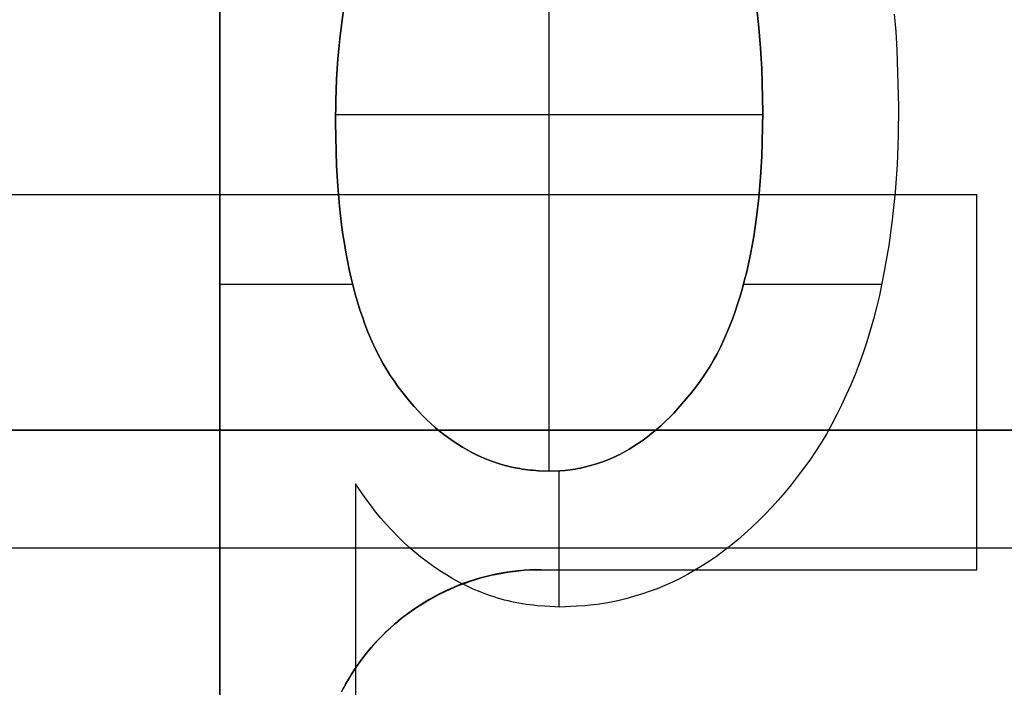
# Model space of a CAD drawing. Header units: millimetres. Extents: x -88 to 88, y -12 to 103.
# Tile 40 of 256: x -62.67 to -60.99, y 9.33 to 10.47. Entities that reach past the tile are written whole.
import ezdxf

# ---------------------------------------------------------------- set-up
doc = ezdxf.new("R2010")
doc.units = ezdxf.units.MM
doc.layers.add('Default', color=7, linetype='Continuous', true_color=0x000000)
doc.layers.add('TOP', color=7, linetype='Continuous', true_color=0xc80000)

msp = doc.modelspace()

# ---------------------------------------------------------------- linework, layer by layer
at = {"layer": 'Default', "color": 254, "true_color": 0xcad1ee, "extrusion": (1, 0, 0)}
for points in [[(11.6783, 0.2116), (5.1033, -2.9631)], [(5.1033, -2.9631), (11.6783, 0.2116)], [(5.1033, -2.9631), (11.6783, 0.2116)], [(11.6783, 0.2116), (5.1033, -2.9631)], [(5.1033, -2.9631), (11.6783, 0.2116)], [(5.1033, -2.9631), (11.6783, 0.2116)], [(4.7957, -2.7229), (11.5261, 0.5268)], [(4.7957, -2.7229), (11.5261, 0.5268)], [(11.5261, 0.5268), (4.7957, -2.7229)], [(4.7957, -2.7229), (11.5261, 0.5268)], [(4.7957, -2.7229), (11.5261, 0.5268)], [(11.5261, 0.5268), (4.7957, -2.7229)], [(10.459, 8.2572), (10.459, 8.308)], [(10.4527, 8.2572), (10.4527, 8.308)], [(10.4404, 8.2572), (10.4404, 8.308)], [(10.3898, 8.2572), (10.3898, 8.308)], [(10.3712, 8.2572), (10.3712, 8.308)], [(10.325, 8.2572), (10.325, 8.308)], [(10.3151, 8.308), (10.3151, 8.2572)], [(10.2974, 8.2572), (10.2974, 8.308)], [(10.2395, 8.2572), (10.2395, 8.308)], [(10.2237, 8.2572), (10.2237, 8.308)], [(10.2255, 8.2572), (10.2255, 8.308)], [(10.1689, 8.2572), (10.1689, 8.308)], [(10.1549, 8.2572), (10.1549, 8.308)], [(10.1318, 8.2572), (10.1318, 8.308)], [(10.1033, 8.2572), (10.1033, 8.308)], [(10.0911, 8.2572), (10.0911, 8.308)], [(10.0322, 8.2572), (10.0322, 8.308)], [(10.0431, 8.2572), (10.0431, 8.308)], [(10.044, 8.2572), (10.044, 8.308)], [(10.0073, 8.2572), (10.0073, 8.308)], [(9.9879, 8.2572), (9.9879, 8.308)], [(9.9784, 8.2572), (9.9784, 8.308)], [(9.9621, 8.2572), (9.9621, 8.308)], [(9.9376, 8.2572), (9.9376, 8.308)], [(9.9299, 8.2572), (9.9299, 8.308)], [(9.886, 8.2572), (9.886, 8.308)], [(9.8924, 8.2572), (9.8924, 8.308)], [(9.886, 8.2572), (9.886, 8.308)], [(9.8476, 8.2572), (9.8476, 8.308)], [(9.8525, 8.2572), (9.8525, 8.308)], [(9.8136, 8.2572), (9.8136, 8.308)], [(9.8177, 8.2572), (9.8177, 8.308)], [(9.8159, 8.2572), (9.8159, 8.308)], [(9.7842, 8.2572), (9.7842, 8.308)], [(9.7874, 8.2572), (9.7874, 8.308)], [(9.7598, 8.2572), (9.7598, 8.308)], [(9.7616, 8.2572), (9.7616, 8.308)], [(9.7516, 8.2572), (9.7516, 8.308)], [(9.7394, 8.2572), (9.7394, 8.308)], [(9.7408, 8.2572), (9.7408, 8.308)], [(9.7236, 8.2572), (9.7236, 8.308)], [(9.7122, 8.2572), (9.7122, 8.308)], [(9.7127, 8.2572), (9.7127, 8.308)], [(9.724, 8.2572), (9.724, 8.308)], [(9.7055, 8.2572), (9.7055, 8.308)], [(9.7032, 8.308), (9.7032, 8.2572)], [(9.7055, 8.2572), (9.7055, 8.308)], [(9.6815, 8.2572), (9.6815, 8.308)], [(9.6932, 8.2572), (9.6932, 8.308)], [(9.6339, 8.2572), (9.6339, 8.308)], [(9.6412, 8.2572), (9.6412, 8.308)], [(9.5964, 8.2572), (9.5964, 8.308)], [(9.5923, 8.2572), (9.5923, 8.308)], [(9.5566, 8.2572), (9.5566, 8.308)], [(9.5579, 8.2572), (9.5579, 8.308)], [(9.5271, 8.2572), (9.5271, 8.308)], [(9.5262, 8.2572), (9.5262, 8.308)], [(9.5022, 8.2572), (9.5022, 8.308)], [(9.5027, 8.2572), (9.5027, 8.308)], [(9.485, 8.2572), (9.485, 8.308)], [(9.4855, 8.2572), (9.4855, 8.308)], [(9.4751, 8.2572), (9.4751, 8.308)], [(9.4715, 8.2572), (9.4715, 8.308)], [(9.4751, 8.2572), (9.4751, 8.308)]]:
    msp.add_lwpolyline(points, dxfattribs=at)
at = {"layer": 'Default', "color": 254, "true_color": 0xcad1ee}
for points in [[(-62.3264, 8.8922), (-62.3264, 11.1225)], [(-62.3264, 8.8922), (-62.3264, 11.1225)], [(-62.3264, 11.1225), (-62.3264, 8.8922)], [(-61.7641, 9.7032), (-61.7641, 10.9197)], [(-62.1286, 10.2974), (-62.1281, 10.3343), (-62.1268, 10.3712), (-62.1246, 10.4059), (-62.1214, 10.4404), (-62.1176, 10.4726), (-62.1128, 10.5047)], [(-62.1286, 10.2974), (-62.1281, 10.3343), (-62.1268, 10.3712), (-62.1246, 10.4059), (-62.1214, 10.4404), (-62.1176, 10.4726), (-62.1128, 10.5047)], [(-62.1128, 10.5047), (-62.1176, 10.4726), (-62.1214, 10.4404), (-62.1246, 10.4059), (-62.1268, 10.3712), (-62.1281, 10.3343), (-62.1286, 10.2974)], [(-61.4099, 10.4914), (-61.4063, 10.459), (-61.4034, 10.4244), (-61.4013, 10.3898), (-61.3995, 10.3151)], [(-61.4099, 10.4914), (-61.4063, 10.459), (-61.4034, 10.4244), (-61.4013, 10.3898), (-61.3995, 10.3151)], [(-61.3995, 10.3151), (-61.4013, 10.3898), (-61.4034, 10.4244), (-61.4063, 10.459), (-61.4099, 10.4914)], [(-61.1753, 10.4823), (-61.1728, 10.4527), (-61.1708, 10.4208), (-61.1678, 10.325)], [(-61.1753, 10.4823), (-61.1728, 10.4527), (-61.1708, 10.4208), (-61.1678, 10.325)], [(-61.1753, 10.4823), (-61.1728, 10.4527), (-61.1708, 10.4208), (-61.1678, 10.325)], [(-61.1678, 10.325), (-61.1687, 10.2752), (-61.1705, 10.2255), (-61.1738, 10.1786), (-61.1787, 10.1318), (-61.1848, 10.0878), (-61.1923, 10.044), (-61.1963, 10.0234), (-61.2007, 10.0028), (-61.2055, 9.9824), (-61.2108, 9.9621), (-61.2163, 9.9429), (-61.2221, 9.9238), (-61.2285, 9.9048), (-61.2352, 9.886), (-61.2421, 9.8682), (-61.2494, 9.8506), (-61.2571, 9.8332), (-61.2651, 9.8159), (-61.2732, 9.7995), (-61.2817, 9.7833), (-61.2906, 9.7673), (-61.3, 9.7516), (-61.3096, 9.7366), (-61.3196, 9.7219), (-61.33, 9.7075), (-61.3407, 9.6932), (-61.3512, 9.6798), (-61.362, 9.6667), (-61.3732, 9.6538), (-61.3846, 9.6412), (-61.3957, 9.6296), (-61.4071, 9.6182), (-61.4188, 9.6072), (-61.4308, 9.5964), (-61.4424, 9.5863), (-61.4542, 9.5765), (-61.4664, 9.567), (-61.4787, 9.5579), (-61.4907, 9.5497), (-61.5029, 9.5418), (-61.5154, 9.5343), (-61.5281, 9.5271), (-61.5408, 9.5204), (-61.5537, 9.5141), (-61.5668, 9.5082), (-61.5801, 9.5027), (-61.5933, 9.4978), (-61.6065, 9.4933), (-61.62, 9.4892), (-61.6335, 9.4855), (-61.6472, 9.4822), (-61.661, 9.4794), (-61.6679, 9.4781), (-61.6748, 9.477), (-61.6818, 9.476), (-61.6887, 9.4751), (-61.7031, 9.4737), (-61.7174, 9.4727), (-61.7462, 9.4715)], [(-61.1678, 10.325), (-61.1687, 10.2752), (-61.1705, 10.2255), (-61.1738, 10.1786), (-61.1787, 10.1318), (-61.1848, 10.0878), (-61.1923, 10.044), (-61.1963, 10.0234), (-61.2007, 10.0028), (-61.2055, 9.9824), (-61.2108, 9.9621), (-61.2163, 9.9429), (-61.2221, 9.9238), (-61.2285, 9.9048), (-61.2352, 9.886), (-61.2421, 9.8682), (-61.2494, 9.8506), (-61.2571, 9.8332), (-61.2651, 9.8159), (-61.2732, 9.7995), (-61.2817, 9.7833), (-61.2906, 9.7673), (-61.3, 9.7516), (-61.3096, 9.7366), (-61.3196, 9.7219), (-61.33, 9.7075), (-61.3407, 9.6932), (-61.3512, 9.6798), (-61.362, 9.6667), (-61.3732, 9.6538), (-61.3846, 9.6412), (-61.3957, 9.6296), (-61.4071, 9.6182), (-61.4188, 9.6072), (-61.4308, 9.5964), (-61.4424, 9.5863), (-61.4542, 9.5765), (-61.4664, 9.567), (-61.4787, 9.5579), (-61.4907, 9.5497), (-61.5029, 9.5418), (-61.5154, 9.5343), (-61.5281, 9.5271), (-61.5408, 9.5204), (-61.5537, 9.5141), (-61.5668, 9.5082), (-61.5801, 9.5027), (-61.5933, 9.4978), (-61.6065, 9.4933), (-61.62, 9.4892), (-61.6335, 9.4855), (-61.6472, 9.4822), (-61.661, 9.4794), (-61.6679, 9.4781), (-61.6748, 9.477), (-61.6818, 9.476), (-61.6887, 9.4751), (-61.7031, 9.4737), (-61.7174, 9.4727), (-61.7462, 9.4715)], [(-61.1678, 10.325), (-61.1687, 10.2752), (-61.1705, 10.2255), (-61.1738, 10.1786), (-61.1787, 10.1318), (-61.1848, 10.0878), (-61.1923, 10.044), (-61.1963, 10.0234), (-61.2007, 10.0028), (-61.2055, 9.9824), (-61.2108, 9.9621), (-61.2163, 9.9429), (-61.2221, 9.9238), (-61.2285, 9.9048), (-61.2352, 9.886), (-61.2421, 9.8682), (-61.2494, 9.8506), (-61.2571, 9.8332), (-61.2651, 9.8159), (-61.2732, 9.7995), (-61.2817, 9.7833), (-61.2906, 9.7673), (-61.3, 9.7516), (-61.3096, 9.7366), (-61.3196, 9.7219), (-61.33, 9.7075), (-61.3407, 9.6932), (-61.3512, 9.6798), (-61.362, 9.6667), (-61.3732, 9.6538), (-61.3846, 9.6412), (-61.3957, 9.6296), (-61.4071, 9.6182), (-61.4188, 9.6072), (-61.4308, 9.5964), (-61.4424, 9.5863), (-61.4542, 9.5765), (-61.4664, 9.567), (-61.4787, 9.5579), (-61.4907, 9.5497), (-61.5029, 9.5418), (-61.5154, 9.5343), (-61.5281, 9.5271), (-61.5408, 9.5204), (-61.5537, 9.5141), (-61.5668, 9.5082), (-61.5801, 9.5027), (-61.5933, 9.4978), (-61.6065, 9.4933), (-61.62, 9.4892), (-61.6335, 9.4855), (-61.6472, 9.4822), (-61.661, 9.4794), (-61.6679, 9.4781), (-61.6748, 9.477), (-61.6818, 9.476), (-61.6887, 9.4751), (-61.7031, 9.4737), (-61.7174, 9.4727), (-61.7462, 9.4715)], [(-62.1285, 10.3115), (-61.3996, 10.3115)], [(-61.3995, 10.3151), (-61.4013, 10.2395), (-61.4033, 10.2042), (-61.4063, 10.1689), (-61.4101, 10.136), (-61.4124, 10.1196), (-61.4149, 10.1033), (-61.4176, 10.0881), (-61.4205, 10.0731), (-61.4271, 10.0431), (-61.4306, 10.0292), (-61.4343, 10.0153), (-61.4382, 10.0015), (-61.4425, 9.9879), (-61.4469, 9.9751), (-61.4515, 9.9625), (-61.4564, 9.95), (-61.4615, 9.9376), (-61.4666, 9.9261), (-61.472, 9.9147), (-61.4777, 9.9034), (-61.4837, 9.8924), (-61.4897, 9.8821), (-61.496, 9.8721), (-61.5026, 9.8622), (-61.5095, 9.8525), (-61.5162, 9.8436), (-61.5232, 9.8348), (-61.5303, 9.8262), (-61.5376, 9.8177), (-61.5446, 9.8099), (-61.5517, 9.8022), (-61.5591, 9.7947), (-61.5665, 9.7874), (-61.5737, 9.7806), (-61.5811, 9.774), (-61.5887, 9.7677), (-61.5964, 9.7616), (-61.604, 9.756), (-61.6117, 9.7507), (-61.6196, 9.7456), (-61.6276, 9.7408), (-61.6356, 9.7362), (-61.6437, 9.7318), (-61.6477, 9.7297), (-61.6519, 9.7277), (-61.656, 9.7258), (-61.6602, 9.724), (-61.6643, 9.7223), (-61.6684, 9.7207), (-61.6726, 9.7192), (-61.6768, 9.7178), (-61.6852, 9.7151), (-61.6937, 9.7127), (-61.7022, 9.7105), (-61.7108, 9.7085), (-61.7151, 9.7076), (-61.7194, 9.7068), (-61.7238, 9.7061), (-61.7281, 9.7055), (-61.7326, 9.7049), (-61.737, 9.7045), (-61.7459, 9.7039), (-61.7639, 9.7032)], [(-61.3995, 10.3151), (-61.4013, 10.2395), (-61.4033, 10.2042), (-61.4063, 10.1689), (-61.4101, 10.136), (-61.4124, 10.1196), (-61.4149, 10.1033), (-61.4176, 10.0881), (-61.4205, 10.0731), (-61.4271, 10.0431), (-61.4306, 10.0292), (-61.4343, 10.0153), (-61.4382, 10.0015), (-61.4425, 9.9879), (-61.4469, 9.9751), (-61.4515, 9.9625), (-61.4564, 9.95), (-61.4615, 9.9376), (-61.4666, 9.9261), (-61.472, 9.9147), (-61.4777, 9.9034), (-61.4837, 9.8924), (-61.4897, 9.8821), (-61.496, 9.8721), (-61.5026, 9.8622), (-61.5095, 9.8525), (-61.5162, 9.8436), (-61.5232, 9.8348), (-61.5303, 9.8262), (-61.5376, 9.8177), (-61.5446, 9.8099), (-61.5517, 9.8022), (-61.5591, 9.7947), (-61.5665, 9.7874), (-61.5737, 9.7806), (-61.5811, 9.774), (-61.5887, 9.7677), (-61.5964, 9.7616), (-61.604, 9.756), (-61.6117, 9.7507), (-61.6196, 9.7456), (-61.6276, 9.7408), (-61.6356, 9.7362), (-61.6437, 9.7318), (-61.6477, 9.7297), (-61.6519, 9.7277), (-61.656, 9.7258), (-61.6602, 9.724), (-61.6643, 9.7223), (-61.6684, 9.7207), (-61.6726, 9.7192), (-61.6768, 9.7178), (-61.6852, 9.7151), (-61.6937, 9.7127), (-61.7022, 9.7105), (-61.7108, 9.7085), (-61.7151, 9.7076), (-61.7194, 9.7068), (-61.7238, 9.7061), (-61.7281, 9.7055), (-61.7326, 9.7049), (-61.737, 9.7045), (-61.7459, 9.7039), (-61.7639, 9.7032)], [(-61.7639, 9.7032), (-61.7459, 9.7039), (-61.737, 9.7045), (-61.7326, 9.7049), (-61.7281, 9.7055), (-61.7238, 9.7061), (-61.7194, 9.7068), (-61.7151, 9.7076), (-61.7108, 9.7085), (-61.7022, 9.7105), (-61.6937, 9.7127), (-61.6852, 9.7151), (-61.6768, 9.7178), (-61.6726, 9.7192), (-61.6684, 9.7207), (-61.6643, 9.7223), (-61.6602, 9.724), (-61.656, 9.7258), (-61.6519, 9.7277), (-61.6477, 9.7297), (-61.6437, 9.7318), (-61.6356, 9.7362), (-61.6276, 9.7408), (-61.6196, 9.7456), (-61.6117, 9.7507), (-61.604, 9.756), (-61.5964, 9.7616), (-61.5887, 9.7677), (-61.5811, 9.774), (-61.5737, 9.7806), (-61.5665, 9.7874), (-61.5591, 9.7947), (-61.5517, 9.8022), (-61.5446, 9.8099), (-61.5376, 9.8177), (-61.5303, 9.8262), (-61.5232, 9.8348), (-61.5162, 9.8436), (-61.5095, 9.8525), (-61.5026, 9.8622), (-61.496, 9.8721), (-61.4897, 9.8821), (-61.4837, 9.8924), (-61.4777, 9.9034), (-61.472, 9.9147), (-61.4666, 9.9261), (-61.4615, 9.9376), (-61.4564, 9.95), (-61.4515, 9.9625), (-61.4469, 9.9751), (-61.4425, 9.9879), (-61.4382, 10.0015), (-61.4343, 10.0153), (-61.4306, 10.0292), (-61.4271, 10.0431), (-61.4205, 10.0731), (-61.4176, 10.0881), (-61.4149, 10.1033), (-61.4124, 10.1196), (-61.4101, 10.136), (-61.4063, 10.1689), (-61.4033, 10.2042), (-61.4013, 10.2395), (-61.3995, 10.3151)], [(-61.7639, 9.7032), (-61.7825, 9.7039), (-61.7917, 9.7046), (-61.7964, 9.705), (-61.801, 9.7055), (-61.8055, 9.706), (-61.81, 9.7067), (-61.8145, 9.7074), (-61.819, 9.7082), (-61.8279, 9.7101), (-61.8367, 9.7122), (-61.8455, 9.7147), (-61.8541, 9.7174), (-61.8627, 9.7203), (-61.8711, 9.7236), (-61.8796, 9.7271), (-61.8879, 9.7309), (-61.8961, 9.735), (-61.9042, 9.7394), (-61.9123, 9.7441), (-61.9203, 9.7491), (-61.9281, 9.7543), (-61.9358, 9.7598), (-61.9437, 9.7655), (-61.9514, 9.7715), (-61.9589, 9.7778), (-61.9662, 9.7842), (-61.9736, 9.7912), (-61.9808, 9.7985), (-61.9878, 9.806), (-61.9947, 9.8136), (-62.0019, 9.8219), (-62.0089, 9.8303), (-62.0157, 9.8388), (-62.0223, 9.8476), (-62.0289, 9.8569), (-62.0353, 9.8664), (-62.0414, 9.8761), (-62.0472, 9.886), (-62.0531, 9.8968), (-62.0586, 9.9077), (-62.0639, 9.9187), (-62.0689, 9.9299), (-62.0739, 9.9419), (-62.0785, 9.9539), (-62.0829, 9.9661), (-62.087, 9.9784), (-62.0912, 9.9917), (-62.095, 10.0051), (-62.0986, 10.0186), (-62.1019, 10.0322), (-62.1053, 10.0468), (-62.1084, 10.0615), (-62.1112, 10.0763), (-62.1137, 10.0911), (-62.1161, 10.1069), (-62.1183, 10.1229), (-62.1219, 10.1549), (-62.1248, 10.1892), (-62.1268, 10.2237), (-62.1286, 10.2974)], [(-61.7639, 9.7032), (-61.7825, 9.7039), (-61.7917, 9.7046), (-61.7964, 9.705), (-61.801, 9.7055), (-61.8055, 9.706), (-61.81, 9.7067), (-61.8145, 9.7074), (-61.819, 9.7082), (-61.8279, 9.7101), (-61.8367, 9.7122), (-61.8455, 9.7147), (-61.8541, 9.7174), (-61.8627, 9.7203), (-61.8711, 9.7236), (-61.8796, 9.7271), (-61.8879, 9.7309), (-61.8961, 9.735), (-61.9042, 9.7394), (-61.9123, 9.7441), (-61.9203, 9.7491), (-61.9281, 9.7543), (-61.9358, 9.7598), (-61.9437, 9.7655), (-61.9514, 9.7715), (-61.9589, 9.7778), (-61.9662, 9.7842), (-61.9736, 9.7912), (-61.9808, 9.7985), (-61.9878, 9.806), (-61.9947, 9.8136), (-62.0019, 9.8219), (-62.0089, 9.8303), (-62.0157, 9.8388), (-62.0223, 9.8476), (-62.0289, 9.8569), (-62.0353, 9.8664), (-62.0414, 9.8761), (-62.0472, 9.886), (-62.0531, 9.8968), (-62.0586, 9.9077), (-62.0639, 9.9187), (-62.0689, 9.9299), (-62.0739, 9.9419), (-62.0785, 9.9539), (-62.0829, 9.9661), (-62.087, 9.9784), (-62.0912, 9.9917), (-62.095, 10.0051), (-62.0986, 10.0186), (-62.1019, 10.0322), (-62.1053, 10.0468), (-62.1084, 10.0615), (-62.1112, 10.0763), (-62.1137, 10.0911), (-62.1161, 10.1069), (-62.1183, 10.1229), (-62.1219, 10.1549), (-62.1248, 10.1892), (-62.1268, 10.2237), (-62.1286, 10.2974)], [(-62.1286, 10.2974), (-62.1268, 10.2237), (-62.1248, 10.1892), (-62.1219, 10.1549), (-62.1183, 10.1229), (-62.1161, 10.1069), (-62.1137, 10.0911), (-62.1112, 10.0763), (-62.1084, 10.0615), (-62.1053, 10.0468), (-62.1019, 10.0322), (-62.0986, 10.0186), (-62.095, 10.0051), (-62.0912, 9.9917), (-62.087, 9.9784), (-62.0829, 9.9661), (-62.0785, 9.9539), (-62.0739, 9.9419), (-62.0689, 9.9299), (-62.0639, 9.9187), (-62.0586, 9.9077), (-62.0531, 9.8968), (-62.0472, 9.886), (-62.0414, 9.8761), (-62.0353, 9.8664), (-62.0289, 9.8569), (-62.0223, 9.8476), (-62.0157, 9.8388), (-62.0089, 9.8303), (-62.0019, 9.8219), (-61.9947, 9.8136), (-61.9878, 9.806), (-61.9808, 9.7985), (-61.9736, 9.7912), (-61.9662, 9.7842), (-61.9589, 9.7778), (-61.9514, 9.7715), (-61.9437, 9.7655), (-61.9358, 9.7598), (-61.9281, 9.7543), (-61.9203, 9.7491), (-61.9123, 9.7441), (-61.9042, 9.7394), (-61.8961, 9.735), (-61.8879, 9.7309), (-61.8796, 9.7271), (-61.8711, 9.7236), (-61.8627, 9.7203), (-61.8541, 9.7174), (-61.8455, 9.7147), (-61.8367, 9.7122), (-61.8279, 9.7101), (-61.819, 9.7082), (-61.8145, 9.7074), (-61.81, 9.7067), (-61.8055, 9.706), (-61.801, 9.7055), (-61.7964, 9.705), (-61.7917, 9.7046), (-61.7825, 9.7039), (-61.7639, 9.7032)], [(-62.3264, 10.0218), (-62.0994, 10.0218)], [(-61.4325, 10.0218), (-61.1966, 10.0218)], [(-63.2862, 9.7728), (-58.2062, 9.7728)], [(-58.2062, 9.7728), (-63.2862, 9.7728)], [(-58.2062, 9.7728), (-63.2862, 9.7728)], [(-61.7471, 9.4715), (-61.7471, 9.7038)], [(-62.0947, 9.6815), (-62.0947, 8.8922)], [(-61.7462, 9.4715), (-61.7718, 9.4728), (-61.7846, 9.4737), (-61.791, 9.4744), (-61.7974, 9.4751), (-61.8035, 9.4759), (-61.8097, 9.4769), (-61.8158, 9.4779), (-61.822, 9.4791), (-61.8281, 9.4804), (-61.8342, 9.4819), (-61.8402, 9.4834), (-61.8462, 9.485), (-61.8523, 9.4868), (-61.8583, 9.4887), (-61.8643, 9.4907), (-61.8703, 9.4928), (-61.8821, 9.4973), (-61.8938, 9.5022), (-61.9055, 9.5077), (-61.917, 9.5135), (-61.9283, 9.5197), (-61.9395, 9.5262), (-61.9507, 9.5333), (-61.9616, 9.5407), (-61.9724, 9.5485), (-61.9829, 9.5566), (-61.9934, 9.5651), (-62.0036, 9.5738), (-62.0135, 9.5829), (-62.0232, 9.5923), (-62.0329, 9.6023), (-62.0424, 9.6126), (-62.0515, 9.6231), (-62.0603, 9.6339), (-62.0692, 9.6456), (-62.0779, 9.6574), (-62.0947, 9.6815)], [(-61.7462, 9.4715), (-61.7718, 9.4728), (-61.7846, 9.4737), (-61.791, 9.4744), (-61.7974, 9.4751), (-61.8035, 9.4759), (-61.8097, 9.4769), (-61.8158, 9.4779), (-61.822, 9.4791), (-61.8281, 9.4804), (-61.8342, 9.4819), (-61.8402, 9.4834), (-61.8462, 9.485), (-61.8523, 9.4868), (-61.8583, 9.4887), (-61.8643, 9.4907), (-61.8703, 9.4928), (-61.8821, 9.4973), (-61.8938, 9.5022), (-61.9055, 9.5077), (-61.917, 9.5135), (-61.9283, 9.5197), (-61.9395, 9.5262), (-61.9507, 9.5333), (-61.9616, 9.5407), (-61.9724, 9.5485), (-61.9829, 9.5566), (-61.9934, 9.5651), (-62.0036, 9.5738), (-62.0135, 9.5829), (-62.0232, 9.5923), (-62.0329, 9.6023), (-62.0424, 9.6126), (-62.0515, 9.6231), (-62.0603, 9.6339), (-62.0692, 9.6456), (-62.0779, 9.6574), (-62.0947, 9.6815)], [(-62.0947, 9.6815), (-62.0947, 8.8922)], [(-61.7462, 9.4715), (-61.7718, 9.4728), (-61.7846, 9.4737), (-61.791, 9.4744), (-61.7974, 9.4751), (-61.8035, 9.4759), (-61.8097, 9.4769), (-61.8158, 9.4779), (-61.822, 9.4791), (-61.8281, 9.4804), (-61.8342, 9.4819), (-61.8402, 9.4834), (-61.8462, 9.485), (-61.8523, 9.4868), (-61.8583, 9.4887), (-61.8643, 9.4907), (-61.8703, 9.4928), (-61.8821, 9.4973), (-61.8938, 9.5022), (-61.9055, 9.5077), (-61.917, 9.5135), (-61.9283, 9.5197), (-61.9395, 9.5262), (-61.9507, 9.5333), (-61.9616, 9.5407), (-61.9724, 9.5485), (-61.9829, 9.5566), (-61.9934, 9.5651), (-62.0036, 9.5738), (-62.0135, 9.5829), (-62.0232, 9.5923), (-62.0329, 9.6023), (-62.0424, 9.6126), (-62.0515, 9.6231), (-62.0603, 9.6339), (-62.0692, 9.6456), (-62.0779, 9.6574), (-62.0947, 9.6815)], [(-62.0947, 9.6815), (-62.0947, 8.8922)], [(-62.7782, 9.5724), (-58.7142, 9.5724)]]:
    msp.add_lwpolyline(points, dxfattribs=at)
at = {"layer": 'TOP', "color": 254, "true_color": 0xcad1ee, "extrusion": (-7.63156e-07, 1, -2.4649e-08)}
msp.add_lwpolyline([(65.7889, 12.4753), (59.7627, 12.67)], dxfattribs=at)
at = {"layer": 'TOP', "color": 254, "true_color": 0xcad1ee, "extrusion": (-9.7239e-08, 1, -3.13918e-09)}
msp.add_lwpolyline([(61.0344, 12.9259), (64.4756, 12.8148)], dxfattribs=at)
at = {"layer": 'TOP', "color": 254, "true_color": 0xcad1ee, "extrusion": (0, 1, 0)}
msp.add_lwpolyline([(64.4756, 12.5145), (61.0344, 12.6256)], dxfattribs=at)
at = {"layer": 'TOP', "color": 254, "true_color": 0xcad1ee}
for points in [[(-64.4756, 10.175), (-61.0344, 10.175)], [(-61.0344, 9.5351), (-61.0344, 10.175)], [(-61.7785, 9.5351), (-61.7883, 9.535), (-61.7981, 9.5346), (-61.8078, 9.534), (-61.8175, 9.5332), (-61.8271, 9.5321), (-61.8366, 9.5307), (-61.8461, 9.5292), (-61.8554, 9.5274), (-61.8647, 9.5253), (-61.8739, 9.5231), (-61.883, 9.5206), (-61.8921, 9.5179), (-61.901, 9.515), (-61.9098, 9.5119), (-61.9186, 9.5086), (-61.9272, 9.505), (-61.9357, 9.5013), (-61.9441, 9.4974), (-61.9524, 9.4932), (-61.9606, 9.4889), (-61.9687, 9.4844), (-61.9766, 9.4797), (-61.9844, 9.4748), (-61.9921, 9.4697), (-61.9997, 9.4645), (-62.0071, 9.459), (-62.0144, 9.4534), (-62.0216, 9.4477), (-62.0286, 9.4417), (-62.0355, 9.4356), (-62.0422, 9.4294), (-62.0488, 9.423), (-62.0552, 9.4164), (-62.0614, 9.4097), (-62.0675, 9.4028), (-62.0735, 9.3958), (-62.0792, 9.3886), (-62.0848, 9.3813), (-62.0903, 9.3739), (-62.0955, 9.3663), (-62.1006, 9.3586), (-62.1055, 9.3508), (-62.1102, 9.3429), (-62.1147, 9.3348), (-62.119, 9.3266)], [(-61.7785, 9.5351), (-61.0344, 9.5351)]]:
    msp.add_lwpolyline(points, dxfattribs=at)
at = {"layer": 'TOP', "color": 254, "true_color": 0xcad1ee, "extrusion": (1, 1.32118e-14, 2.48219e-08)}
msp.add_lwpolyline([(10.175, 12.6256), (10.175, 12.9259)], dxfattribs=at)
at = {"layer": 'TOP', "color": 254, "true_color": 0xcad1ee, "extrusion": (1, 0, 0)}
for points in [[(9.5351, 12.9032), (10.175, 12.9259)], [(10.175, 12.6256), (9.5351, 12.6029)], [(9.8551, 12.6142), (9.8551, 12.9146)], [(9.5351, 12.5911), (9.5351, 12.8915)], [(9.423, 12.5668), (9.423, 12.8671)]]:
    msp.add_lwpolyline(points, dxfattribs=at)
at = {"layer": 'TOP', "color": 254, "true_color": 0xcad1ee, "extrusion": (-9.51498e-08, 1, -3.0058e-09)}
msp.add_lwpolyline([(61.7785, 12.8797), (61.0344, 12.9032)], dxfattribs=at)
at = {"layer": 'TOP', "color": 254, "true_color": 0xcad1ee, "extrusion": (2.12468e-16, 1, -8.82674e-09)}
msp.add_lwpolyline([(61.7785, 12.5794), (61.7785, 12.8797)], dxfattribs=at)
at = {"layer": 'TOP', "color": 254, "true_color": 0xcad1ee, "extrusion": (-1.24446e-07, 1, -3.93189e-09)}
msp.add_lwpolyline([(61.0344, 12.6029), (61.7785, 12.5794)], dxfattribs=at)
at = {"layer": 'TOP', "color": 254, "true_color": 0xcad1ee, "extrusion": (1, -1.58419e-15, 2.48219e-08)}
msp.add_lwpolyline([(9.5351, 12.6029), (9.5351, 12.9032)], dxfattribs=at)
at = {"layer": 'TOP', "color": 254, "true_color": 0xcad1ee}
for points in [[(-62.1154, 9.3327, 12.8618), (-62.1109, 9.3409, 12.8622), (-62.1062, 9.349, 12.8626), (-62.1013, 9.357, 12.8631), (-62.0962, 9.3649, 12.8635), (-62.091, 9.3726, 12.864), (-62.0855, 9.3802, 12.8644), (-62.0798, 9.3877, 12.8649), (-62.074, 9.3951, 12.8653), (-62.068, 9.4023, 12.8657), (-62.0618, 9.4093, 12.8662), (-62.0554, 9.4162, 12.8666), (-62.0488, 9.4229, 12.8671), (-62.0421, 9.4295, 12.8675), (-62.0352, 9.4359, 12.868), (-62.0281, 9.4421, 12.8684), (-62.0209, 9.4481, 12.8689), (-62.0136, 9.454, 12.8693), (-62.0061, 9.4596, 12.8698), (-61.9985, 9.4651, 12.8702), (-61.9908, 9.4704, 12.8706), (-61.9829, 9.4755, 12.8711), (-61.9749, 9.4804, 12.8715), (-61.9668, 9.4851, 12.8719), (-61.9586, 9.4896, 12.8723), (-61.9503, 9.4939, 12.8728), (-61.9418, 9.4981, 12.8732), (-61.9333, 9.502, 12.8736), (-61.9247, 9.5057, 12.874), (-61.916, 9.5092, 12.8744), (-61.9072, 9.5124, 12.8748), (-61.8984, 9.5155, 12.8752), (-61.8894, 9.5184, 12.8756), (-61.8805, 9.521, 12.8759), (-61.8714, 9.5234, 12.8763), (-61.8623, 9.5256, 12.8767), (-61.8531, 9.5276, 12.8771), (-61.8439, 9.5294, 12.8774), (-61.8346, 9.5309, 12.8778), (-61.8253, 9.5322, 12.8781), (-61.816, 9.5332, 12.8784), (-61.8067, 9.5341, 12.8788), (-61.7973, 9.5347, 12.8791), (-61.7879, 9.535, 12.8794), (-61.7785, 9.5351, 12.8797)], [(-61.7785, 9.5351, 12.5794), (-61.7879, 9.535, 12.579), (-61.7973, 9.5347, 12.5787), (-61.8066, 9.5341, 12.5784), (-61.816, 9.5332, 12.5781), (-61.8253, 9.5322, 12.5778), (-61.8346, 9.5309, 12.5774), (-61.8438, 9.5293, 12.5771), (-61.8531, 9.5276, 12.5767), (-61.8622, 9.5256, 12.5763), (-61.8713, 9.5234, 12.576), (-61.8804, 9.521, 12.5756), (-61.8894, 9.5184, 12.5752), (-61.8983, 9.5155, 12.5748), (-61.9072, 9.5124, 12.5745), (-61.9159, 9.5092, 12.5741), (-61.9246, 9.5057, 12.5737), (-61.9333, 9.502, 12.5732), (-61.9418, 9.4981, 12.5728), (-61.9502, 9.494, 12.5724), (-61.9585, 9.4896, 12.572), (-61.9667, 9.4851, 12.5716), (-61.9748, 9.4804, 12.5712), (-61.9828, 9.4755, 12.5707), (-61.9907, 9.4704, 12.5703), (-61.9984, 9.4652, 12.5699), (-62.0061, 9.4597, 12.5694), (-62.0135, 9.454, 12.569), (-62.0209, 9.4482, 12.5685), (-62.0281, 9.4422, 12.5681), (-62.0351, 9.4359, 12.5677), (-62.042, 9.4296, 12.5672), (-62.0487, 9.423, 12.5668), (-62.0553, 9.4163, 12.5663), (-62.0617, 9.4094, 12.5659), (-62.0679, 9.4023, 12.5654), (-62.0739, 9.3951, 12.565), (-62.0798, 9.3878, 12.5645), (-62.0855, 9.3803, 12.5641), (-62.0909, 9.3727, 12.5636), (-62.0962, 9.3649, 12.5632), (-62.1013, 9.3571, 12.5627), (-62.1062, 9.3491, 12.5623), (-62.1109, 9.341, 12.5619), (-62.1154, 9.3328, 12.5614)]]:
    msp.add_polyline3d(points, dxfattribs=at)

doc.saveas('drawing.dxf')
